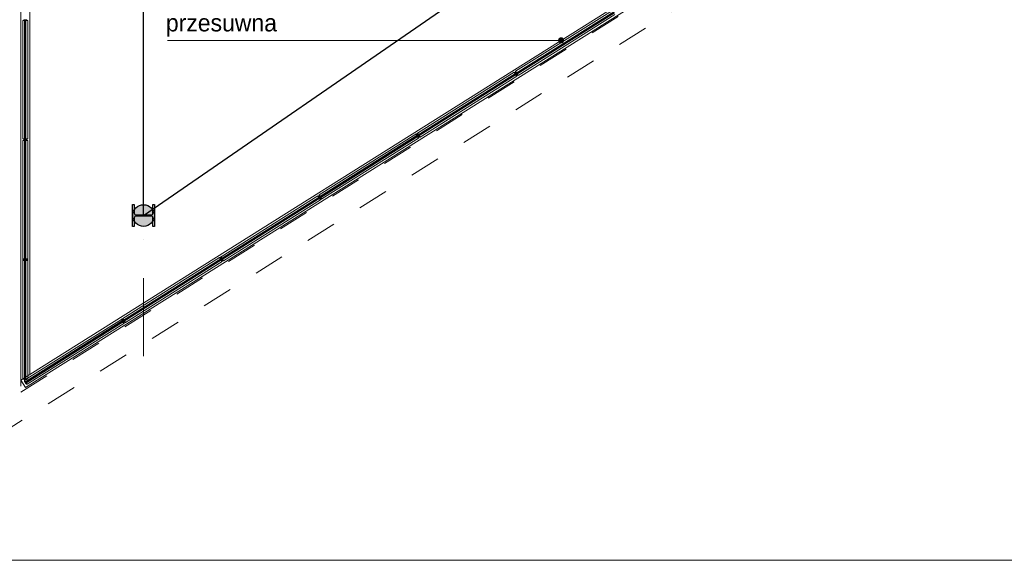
# Model space of a CAD drawing. Header units: metres. Extents: x -10951 to 10441, y -17253 to 1447.
# Tile 3 of 54: x -9052 to -8249, y -17253 to -16813. Entities that reach past the tile are written whole.
import ezdxf
from ezdxf.enums import TextEntityAlignment as Align

# ---------------------------------------------------------------- set-up
doc = ezdxf.new("R2010")
doc.units = ezdxf.units.M
doc.header["$MEASUREMENT"] = 0
for name, pattern in [('8', [0.5, 0.25, -0.25]), ('ACAD_ISO02W100', [15, 12, -3]), ('CONTINOUS', [0]), ('DASHDOT', [25.4, 12.7, -6.35, 0, -6.35])]:
    doc.linetypes.add(name, pattern=pattern)
doc.layers.get('0').update_dxf_attribs({"color": 8})
for name, color, linetype, lineweight in [('#elektryczne', 8, 'Continuous', 20), ('_K_stal', 8, 'Continuous', 25), ('A_B.CIENKIE', 8, 'Continuous', 9), ('A_OPISY', 8, 'Continuous', 18), ('A_OSIE', 8, 'Continuous', 13), ('A_OZACZENIE DRZWI', 8, 'Continuous', 13), ('A_OZNACZENIA OKIEN', 8, 'Continuous', 13), ('A_STOLARKA', 8, 'Continuous', 5), ('EB_ODGROM_INSTALACJA ODGROMOWA', 1, 'Continuous', 30), ('EB_UZIEMIENIE', 1, 'ACAD_ISO02W100', 30)]:
    doc.layers.add(name, color=color, linetype=linetype, lineweight=lineweight)
doc.styles.add('m1_romans', font='romans.shx', dxfattribs={"width": 0.8})
doc.styles.add('opisy okien', font='txt', dxfattribs={"height": 15})

# ---------------------------------------------------------------- blocks, each defined once
blk = doc.blocks.new('_Dot')
at = {"color": 0, "linetype": 'ByBlock', "lineweight": -2}
blk.add_line((-0.5, 0), (-1, 0), dxfattribs=at)
at = {"color": 0, "linetype": 'ByBlock', "const_width": 0.5}
blk.add_lwpolyline([(-0.25, 0, 1), (0.25, 0, 1)], format="xyb", close=True, dxfattribs=at)
blk = doc.blocks.new('podkład')
at = {"layer": '_K_stal', "color": 8}
blk.add_lwpolyline([(11701.09, -4035.7), (11702.49, -4035.7), (11702.49, -4053.7), (11701.09, -4053.7), (11701.09, -4046.62, 0.414214), (11699.59, -4045.12), (11687.39, -4045.12, 0.414214), (11685.89, -4046.62), (11685.89, -4053.7), (11684.49, -4053.7), (11684.49, -4035.7), (11685.89, -4035.7), (11685.89, -4042.77, 0.414214), (11687.39, -4044.27), (11699.59, -4044.27, 0.414214), (11701.09, -4042.77)], format="xyb", close=True, dxfattribs=at)
at = {"layer": 'A_B.CIENKIE', "color": 8, "linetype": '8', "ltscale": 100}
for p, q in [((11593.49, -2008.7), (11593.49, -4188.5)), ((11593.49, -4188.5), (12953.49, -3333.65)), ((11573.49, -4224.7), (12973.49, -3344.7))]:
    blk.add_line(p, q, dxfattribs=at)
at = {"layer": 'A_OPISY', "color": 8, "linetype": 'CONTINOUS', "ltscale": 0.1}
blk.add_lwpolyline([(12028.85, -3902.02), (11905.04, -3902.02), (11713.06, -3902.02)], dxfattribs=at)
at = {"layer": 'A_OSIE', "color": 8, "linetype": 'DASHDOT', "ltscale": 5}
blk.add_line((11693.49, -4159.34), (11693.49, -2044.7), dxfattribs=at)
at = {"layer": 'A_STOLARKA', "color": 8}
for p, q in [((11593.49, -4178.81), (11593.49, -2419.46)), ((11600.69, -4174.29), (11600.69, -2419.46)), ((11593.51, -4178.81), (12235.67, -3775.16)), ((11597.34, -4184.9), (12239.51, -3781.26)), ((12075.64, -3877.69), (11996.78, -3927.26)), ((11997.26, -3928.68), (12076.72, -3878.74)), ((12077.07, -3879.11), (11997.44, -3929.16)), ((12077.25, -3879.59), (11997.79, -3929.53)), ((11998.87, -3930.59), (12077.73, -3881.01)), ((11595.09, -3885.77), (11596.29, -3885.47)), ((11595.09, -3885.92), (11599.09, -3885.92)), ((11595.13, -3982.22), (11595.13, -3885.92)), ((11595.85, -3885.39), (11595.85, -3885.58)), ((11596.3, -3885.46), (11595.85, -3885.46)), ((11595.89, -3885.34), (11596.34, -3885.26)), ((11596.29, -3885.47), (11597.89, -3885.47)), ((11596.3, -3885.46), (11596.34, -3885.46)), ((11596.34, -3885.47), (11596.34, -3885.27)), ((11596.39, -3885.22), (11597.79, -3885.22)), ((11596.39, -3885.22), (11597.79, -3885.22)), ((11596.69, -3885.47), (11596.59, -3885.57)), ((11596.59, -3885.57), (11596.59, -3982.57)), ((11597.49, -3885.47), (11596.69, -3885.47)), ((11597.09, -3885.47), (11597.09, -3982.67)), ((11597.59, -3885.57), (11597.49, -3885.47)), ((11597.59, -3982.57), (11597.59, -3885.57)), ((11597.84, -3885.26), (11598.3, -3885.34)), ((11597.84, -3885.47), (11597.84, -3885.27)), ((11597.84, -3885.46), (11597.9, -3885.46)), ((11597.89, -3885.47), (11599.09, -3885.77)), ((11598.35, -3885.46), (11597.9, -3885.46)), ((11598.35, -3885.58), (11598.35, -3885.39)), ((11599.06, -3885.92), (11599.06, -3982.22)), ((11995.59, -3928), (11916.73, -3977.58)), ((11917.21, -3979), (11996.67, -3929.06)), ((11997.02, -3929.43), (11917.39, -3979.48)), ((11997.2, -3929.9), (11917.74, -3979.85)), ((11918.82, -3980.9), (11997.68, -3931.33)), ((11997.7, -3931.36), (11995.57, -3927.97)), ((11996.59, -3928.75), (11995.7, -3927.89)), ((11996.26, -3928.42), (11996.41, -3928.33)), ((11996.35, -3928.36), (11996.59, -3928.75)), ((11996.79, -3928.68), (11996.48, -3928.33)), ((11996.62, -3928.79), (11996.59, -3928.75)), ((11997.44, -3930.1), (11996.59, -3928.75)), ((11996.62, -3928.79), (11996.79, -3928.68)), ((11997.01, -3928.48), (11996.63, -3927.31)), ((11996.67, -3929.06), (11996.8, -3929.09)), ((11996.87, -3928.64), (11996.69, -3928.2)), ((11996.87, -3928.04), (11996.71, -3928.14)), ((11998.89, -3930.62), (11996.76, -3927.23)), ((11996.77, -3928.1), (11997.01, -3928.48)), ((11996.8, -3929.09), (11997.23, -3929.77)), ((11997.6, -3929.89), (11996.85, -3928.7)), ((11997.6, -3929.89), (11996.86, -3928.7)), ((11997.04, -3928.53), (11996.87, -3928.63)), ((11997.04, -3928.53), (11997.01, -3928.48)), ((11997.87, -3929.84), (11997.01, -3928.48)), ((11997.23, -3929.77), (11997.2, -3929.9)), ((11997.23, -3928.82), (11997.26, -3928.68)), ((11997.65, -3929.5), (11997.23, -3928.82)), ((11997.41, -3930.06), (11997.58, -3929.95)), ((11997.44, -3930.1), (11997.42, -3930.06)), ((11997.44, -3930.1), (11997.68, -3930.48)), ((11997.83, -3931.28), (11997.44, -3930.1)), ((11997.76, -3930.38), (11997.59, -3929.95)), ((11997.74, -3930.44), (11997.59, -3930.54)), ((11997.79, -3929.53), (11997.65, -3929.5)), ((11997.84, -3929.8), (11997.67, -3929.9)), ((11997.98, -3930.25), (11997.67, -3929.9)), ((11997.86, -3929.84), (11997.84, -3929.8)), ((11997.86, -3929.84), (11998.1, -3930.22)), ((11998.76, -3930.7), (11997.87, -3929.84)), ((11998.04, -3930.26), (11998.2, -3930.16)), ((11915.54, -3978.32), (11836.67, -4027.89)), ((11837.16, -4029.32), (11916.62, -3979.37)), ((11916.97, -3979.74), (11837.34, -4029.8)), ((11917.15, -3980.22), (11837.69, -4030.16)), ((11917.65, -3981.68), (11915.52, -3978.29)), ((11916.54, -3979.07), (11915.65, -3978.21)), ((11916.21, -3978.74), (11916.36, -3978.64)), ((11916.3, -3978.68), (11916.54, -3979.06)), ((11916.74, -3979), (11916.43, -3978.65)), ((11916.57, -3979.11), (11916.54, -3979.06)), ((11917.39, -3980.42), (11916.54, -3979.07)), ((11916.57, -3979.11), (11916.74, -3979)), ((11916.96, -3978.8), (11916.58, -3977.63)), ((11916.62, -3979.37), (11916.75, -3979.4)), ((11916.82, -3978.95), (11916.64, -3978.52)), ((11916.82, -3978.36), (11916.66, -3978.46)), ((11918.83, -3980.93), (11916.71, -3977.55)), ((11916.72, -3978.42), (11916.96, -3978.8)), ((11916.75, -3979.4), (11917.18, -3980.08)), ((11917.55, -3980.2), (11916.8, -3979.02)), ((11917.55, -3980.2), (11916.81, -3979.02)), ((11916.99, -3978.84), (11916.82, -3978.95)), ((11916.99, -3978.84), (11916.96, -3978.8)), ((11917.82, -3980.16), (11916.96, -3978.8)), ((11917.18, -3980.08), (11917.15, -3980.22)), ((11917.18, -3979.14), (11917.21, -3979)), ((11917.6, -3979.82), (11917.18, -3979.14)), ((11917.36, -3980.38), (11917.53, -3980.27)), ((11917.39, -3980.42), (11917.37, -3980.38)), ((11917.39, -3980.42), (11917.63, -3980.8)), ((11917.78, -3981.6), (11917.39, -3980.42)), ((11917.71, -3980.7), (11917.54, -3980.27)), ((11917.74, -3979.85), (11917.6, -3979.82)), ((11917.93, -3980.56), (11917.61, -3980.22)), ((11917.79, -3980.11), (11917.62, -3980.22)), ((11917.81, -3980.15), (11917.79, -3980.11)), ((11917.81, -3980.15), (11918.05, -3980.53)), ((11918.71, -3981.01), (11917.82, -3980.16)), ((11917.99, -3980.57), (11918.15, -3980.47)), ((11595.09, -3982.22), (11599.09, -3982.22)), ((11595.09, -3982.37), (11596.29, -3982.67)), ((11595.09, -3983.47), (11596.29, -3983.17)), ((11595.09, -3983.62), (11599.09, -3983.62)), ((11595.13, -4079.92), (11595.13, -3983.62)), ((11595.84, -3983.09), (11595.84, -3983.28)), ((11596.29, -3983.16), (11595.84, -3983.16)), ((11595.85, -3982.74), (11595.85, -3982.56)), ((11596.3, -3982.67), (11595.85, -3982.67)), ((11595.89, -3982.79), (11596.34, -3982.87)), ((11595.89, -3983.04), (11596.34, -3982.96)), ((11596.29, -3982.67), (11597.89, -3982.67)), ((11596.29, -3983.16), (11596.34, -3983.16)), ((11596.29, -3983.17), (11597.89, -3983.17)), ((11596.3, -3982.67), (11596.34, -3982.67)), ((11596.34, -3982.67), (11596.34, -3982.87)), ((11596.34, -3983.17), (11596.34, -3982.97)), ((11596.39, -3982.92), (11597.79, -3982.92)), ((11596.39, -3982.92), (11597.79, -3982.92)), ((11596.59, -3982.57), (11596.69, -3982.67)), ((11596.69, -3983.17), (11596.59, -3983.27)), ((11596.59, -3983.27), (11596.59, -4080.27)), ((11596.69, -3982.67), (11597.49, -3982.67)), ((11597.49, -3983.17), (11596.69, -3983.17)), ((11597.09, -3983.17), (11597.09, -4080.37)), ((11597.49, -3982.67), (11597.59, -3982.57)), ((11597.59, -3983.27), (11597.49, -3983.17)), ((11597.59, -4080.27), (11597.59, -3983.27)), ((11597.84, -3982.67), (11597.9, -3982.67)), ((11597.84, -3982.67), (11597.84, -3982.87)), ((11597.84, -3982.87), (11598.3, -3982.79)), ((11597.84, -3982.96), (11598.3, -3983.04)), ((11597.84, -3983.17), (11597.84, -3982.97)), ((11597.84, -3983.16), (11597.89, -3983.16)), ((11597.89, -3982.67), (11599.09, -3982.37)), ((11598.34, -3983.16), (11597.89, -3983.16)), ((11597.89, -3983.17), (11599.09, -3983.47)), ((11598.35, -3982.67), (11597.9, -3982.67)), ((11598.34, -3983.28), (11598.34, -3983.09)), ((11598.35, -3982.56), (11598.35, -3982.74)), ((11599.06, -3983.62), (11599.06, -4079.92)), ((11838.77, -4031.22), (11917.63, -3981.65)), ((11917.69, -3980.76), (11917.54, -3980.86)), ((11835.49, -4028.64), (11756.62, -4078.21)), ((11837.6, -4031.99), (11835.47, -4028.61)), ((11836.49, -4029.38), (11835.6, -4028.53)), ((11836.91, -4029.12), (11836.53, -4027.94)), ((11838.78, -4031.25), (11836.66, -4027.86)), ((11757.11, -4079.63), (11836.56, -4029.69)), ((11836.92, -4030.06), (11757.29, -4080.11)), ((11837.1, -4030.54), (11757.64, -4080.48)), ((11758.72, -4081.54), (11837.58, -4031.96)), ((11836.16, -4029.06), (11836.31, -4028.96)), ((11836.25, -4029), (11836.49, -4029.38)), ((11836.69, -4029.32), (11836.38, -4028.97)), ((11836.52, -4029.42), (11836.49, -4029.38)), ((11837.34, -4030.74), (11836.49, -4029.38)), ((11836.52, -4029.42), (11836.69, -4029.32)), ((11836.56, -4029.69), (11836.7, -4029.72)), ((11836.77, -4029.27), (11836.59, -4028.83)), ((11836.77, -4028.67), (11836.61, -4028.77)), ((11836.67, -4028.73), (11836.91, -4029.12)), ((11836.7, -4029.72), (11837.13, -4030.4)), ((11837.5, -4030.52), (11836.75, -4029.33)), ((11837.5, -4030.52), (11836.75, -4029.33)), ((11836.94, -4029.16), (11836.77, -4029.27)), ((11836.94, -4029.16), (11836.91, -4029.12)), ((11837.77, -4030.47), (11836.91, -4029.12)), ((11837.13, -4030.4), (11837.1, -4030.54)), ((11837.13, -4029.46), (11837.16, -4029.32)), ((11837.55, -4030.13), (11837.13, -4029.46)), ((11837.31, -4030.69), (11837.48, -4030.59)), ((11837.34, -4030.73), (11837.32, -4030.69)), ((11837.34, -4030.73), (11837.58, -4031.11)), ((11837.73, -4031.91), (11837.34, -4030.74)), ((11837.66, -4031.01), (11837.49, -4030.59)), ((11837.64, -4031.08), (11837.49, -4031.17)), ((11837.69, -4030.16), (11837.55, -4030.13)), ((11837.88, -4030.88), (11837.56, -4030.54)), ((11837.74, -4030.43), (11837.57, -4030.54)), ((11837.76, -4030.47), (11837.74, -4030.43)), ((11837.76, -4030.47), (11838, -4030.85)), ((11838.66, -4031.33), (11837.77, -4030.47)), ((11837.94, -4030.89), (11838.1, -4030.79)), ((11595.13, -4177.62), (11595.13, -4076.31)), ((11599.06, -4076.31), (11599.06, -4177.62)), ((11595.09, -4079.92), (11599.09, -4079.92)), ((11595.09, -4080.07), (11596.29, -4080.37)), ((11595.09, -4081.17), (11596.29, -4080.87)), ((11595.09, -4081.32), (11599.09, -4081.32)), ((11595.84, -4080.44), (11595.84, -4080.26)), ((11596.29, -4080.37), (11595.84, -4080.37)), ((11595.84, -4080.79), (11595.84, -4080.98)), ((11596.29, -4080.86), (11595.84, -4080.86)), ((11595.89, -4080.49), (11596.34, -4080.57)), ((11595.89, -4080.74), (11596.34, -4080.66)), ((11596.29, -4080.37), (11596.34, -4080.37)), ((11596.29, -4080.37), (11597.89, -4080.37)), ((11596.29, -4080.86), (11596.34, -4080.86)), ((11596.29, -4080.87), (11597.89, -4080.87)), ((11596.34, -4080.37), (11596.34, -4080.57)), ((11596.34, -4080.87), (11596.34, -4080.67)), ((11596.39, -4080.62), (11597.79, -4080.62)), ((11596.39, -4080.62), (11597.79, -4080.62)), ((11596.59, -4080.27), (11596.69, -4080.37)), ((11596.69, -4080.87), (11596.59, -4080.97)), ((11596.59, -4080.97), (11596.59, -4177.97)), ((11596.69, -4080.37), (11597.49, -4080.37)), ((11597.49, -4080.87), (11596.69, -4080.87)), ((11597.09, -4080.87), (11597.09, -4178.07)), ((11597.49, -4080.37), (11597.59, -4080.27)), ((11597.59, -4080.97), (11597.49, -4080.87)), ((11597.59, -4177.97), (11597.59, -4080.97)), ((11597.84, -4080.37), (11597.89, -4080.37)), ((11597.84, -4080.37), (11597.84, -4080.57)), ((11597.84, -4080.57), (11598.3, -4080.49)), ((11597.84, -4080.66), (11598.3, -4080.74)), ((11597.84, -4080.87), (11597.84, -4080.67)), ((11597.84, -4080.86), (11597.89, -4080.86)), ((11597.89, -4080.37), (11599.09, -4080.07)), ((11598.34, -4080.37), (11597.89, -4080.37)), ((11598.34, -4080.86), (11597.89, -4080.86)), ((11597.89, -4080.87), (11599.09, -4081.17)), ((11598.34, -4080.26), (11598.34, -4080.44)), ((11598.34, -4080.98), (11598.34, -4080.79)), ((11755.44, -4078.95), (11676.57, -4128.53)), ((11677.06, -4129.95), (11756.51, -4080.01)), ((11756.87, -4080.38), (11677.24, -4130.43)), ((11757.05, -4080.85), (11677.59, -4130.8)), ((11678.67, -4131.85), (11757.53, -4082.28)), ((11757.55, -4082.31), (11755.42, -4078.92)), ((11756.44, -4079.7), (11755.55, -4078.84)), ((11756.11, -4079.37), (11756.26, -4079.28)), ((11756.2, -4079.31), (11756.44, -4079.69)), ((11756.64, -4079.63), (11756.33, -4079.28)), ((11756.47, -4079.74), (11756.44, -4079.69)), ((11757.29, -4081.05), (11756.44, -4079.7)), ((11756.47, -4079.74), (11756.64, -4079.63)), ((11756.86, -4079.43), (11756.48, -4078.26)), ((11756.51, -4080.01), (11756.65, -4080.04)), ((11756.72, -4079.59), (11756.54, -4079.15)), ((11756.71, -4078.99), (11756.56, -4079.09)), ((11758.73, -4081.56), (11756.61, -4078.18)), ((11756.62, -4079.05), (11756.86, -4079.43)), ((11756.65, -4080.04), (11757.08, -4080.72)), ((11757.45, -4080.84), (11756.7, -4079.65)), ((11757.45, -4080.84), (11756.7, -4079.65)), ((11756.89, -4079.48), (11756.72, -4079.58)), ((11756.89, -4079.48), (11756.86, -4079.43)), ((11757.71, -4080.79), (11756.86, -4079.43)), ((11757.08, -4080.72), (11757.05, -4080.85)), ((11757.08, -4079.77), (11757.11, -4079.63)), ((11757.5, -4080.45), (11757.08, -4079.77)), ((11757.26, -4081.01), (11757.43, -4080.9)), ((11757.29, -4081.05), (11757.27, -4081.01)), ((11757.29, -4081.05), (11757.53, -4081.43)), ((11757.68, -4082.23), (11757.29, -4081.05)), ((11757.61, -4081.33), (11757.44, -4080.9)), ((11757.59, -4081.39), (11757.44, -4081.49)), ((11757.64, -4080.48), (11757.5, -4080.45)), ((11757.83, -4081.2), (11757.51, -4080.85)), ((11757.69, -4080.75), (11757.52, -4080.85)), ((11757.71, -4080.79), (11757.69, -4080.75)), ((11757.71, -4080.79), (11757.95, -4081.17)), ((11758.61, -4081.64), (11757.71, -4080.79)), ((11757.89, -4081.21), (11758.05, -4081.11)), ((11675.39, -4129.27), (11596.52, -4178.84)), ((11597.01, -4180.27), (11676.46, -4130.32)), ((11676.82, -4130.69), (11597.19, -4180.75)), ((11677, -4131.17), (11597.54, -4181.11)), ((11598.62, -4182.17), (11677.48, -4132.6)), ((11677.5, -4132.63), (11675.37, -4129.24)), ((11676.39, -4130.02), (11675.5, -4129.16)), ((11676.06, -4129.69), (11676.21, -4129.59)), ((11676.15, -4129.63), (11676.39, -4130.01)), ((11676.59, -4129.95), (11676.28, -4129.6)), ((11676.42, -4130.06), (11676.39, -4130.01)), ((11677.24, -4131.37), (11676.39, -4130.02)), ((11676.42, -4130.06), (11676.59, -4129.95)), ((11676.81, -4129.75), (11676.43, -4128.57)), ((11676.46, -4130.32), (11676.6, -4130.35)), ((11676.67, -4129.9), (11676.49, -4129.47)), ((11676.66, -4129.31), (11676.51, -4129.41)), ((11678.68, -4131.88), (11676.56, -4128.49)), ((11676.57, -4129.37), (11676.81, -4129.75)), ((11676.6, -4130.35), (11677.03, -4131.03)), ((11677.4, -4131.15), (11676.65, -4129.97)), ((11677.4, -4131.15), (11676.65, -4129.97)), ((11676.84, -4129.79), (11676.67, -4129.9)), ((11676.84, -4129.79), (11676.81, -4129.75)), ((11677.66, -4131.1), (11676.81, -4129.75)), ((11677.03, -4131.03), (11677, -4131.17)), ((11677.03, -4130.09), (11677.06, -4129.95)), ((11677.45, -4130.77), (11677.03, -4130.09)), ((11677.21, -4131.33), (11677.38, -4131.22)), ((11677.24, -4131.37), (11677.22, -4131.33)), ((11677.24, -4131.37), (11677.48, -4131.75)), ((11677.63, -4132.55), (11677.24, -4131.37)), ((11677.56, -4131.65), (11677.39, -4131.22)), ((11677.54, -4131.71), (11677.39, -4131.81)), ((11677.59, -4130.8), (11677.45, -4130.77)), ((11677.77, -4131.51), (11677.46, -4131.17)), ((11677.64, -4131.06), (11677.47, -4131.17)), ((11677.66, -4131.1), (11677.64, -4131.06)), ((11677.66, -4131.1), (11677.9, -4131.48)), ((11678.56, -4131.96), (11677.66, -4131.1)), ((11677.84, -4131.52), (11677.99, -4131.42)), ((11600.69, -4174.29), (11593.49, -4178.81)), ((11593.51, -4178.81), (11597.34, -4184.9)), ((11595.09, -4177.62), (11599.09, -4177.62)), ((11595.09, -4177.62), (11599.09, -4177.62)), ((11595.09, -4177.77), (11596.29, -4178.07)), ((11595.09, -4177.77), (11596.29, -4178.07)), ((11595.84, -4178.14), (11595.84, -4177.96)), ((11595.84, -4178.14), (11595.84, -4177.96)), ((11596.29, -4178.07), (11595.84, -4178.07)), ((11596.29, -4178.07), (11595.84, -4178.07)), ((11595.88, -4178.19), (11596.34, -4178.27)), ((11595.89, -4178.19), (11596.34, -4178.27)), ((11596.29, -4178.07), (11596.34, -4178.07)), ((11596.29, -4178.07), (11597.89, -4178.07)), ((11596.29, -4178.07), (11596.34, -4178.07)), ((11596.29, -4178.07), (11597.89, -4178.07)), ((11596.34, -4178.07), (11596.34, -4178.27)), ((11596.34, -4178.07), (11596.34, -4178.27)), ((11596.76, -4180.07), (11596.38, -4178.89)), ((11596.76, -4180.07), (11596.38, -4178.89)), ((11596.39, -4178.32), (11597.79, -4178.32)), ((11596.39, -4178.32), (11597.79, -4178.32)), ((11596.62, -4180.22), (11596.44, -4179.78)), ((11596.62, -4180.22), (11596.44, -4179.79)), ((11596.61, -4179.62), (11596.46, -4179.72)), ((11596.62, -4179.63), (11596.46, -4179.72)), ((11598.64, -4182.2), (11596.51, -4178.81)), ((11598.63, -4182.2), (11596.51, -4178.81)), ((11596.52, -4179.68), (11596.76, -4180.07)), ((11596.52, -4179.69), (11596.76, -4180.07)), ((11596.59, -4177.97), (11596.69, -4178.07)), ((11597.35, -4181.47), (11596.6, -4180.28)), ((11597.35, -4181.47), (11596.61, -4180.29)), ((11596.79, -4180.11), (11596.62, -4180.22)), ((11596.79, -4180.11), (11596.62, -4180.22)), ((11596.69, -4178.07), (11597.49, -4178.07)), ((11596.79, -4180.11), (11596.76, -4180.07)), ((11597.62, -4181.42), (11596.76, -4180.07)), ((11596.79, -4180.11), (11596.76, -4180.07)), ((11597.61, -4181.42), (11596.76, -4180.07)), ((11596.98, -4180.41), (11597.01, -4180.27)), ((11597.4, -4181.08), (11596.98, -4180.41)), ((11597.54, -4181.11), (11597.4, -4181.08)), ((11597.49, -4178.07), (11597.59, -4177.97)), ((11597.84, -4178.07), (11597.89, -4178.07)), ((11597.84, -4178.07), (11597.84, -4178.27)), ((11597.84, -4178.07), (11597.89, -4178.07)), ((11597.84, -4178.07), (11597.84, -4178.27)), ((11597.84, -4178.27), (11598.3, -4178.19)), ((11597.84, -4178.27), (11598.3, -4178.19)), ((11597.89, -4178.07), (11599.09, -4177.77)), ((11597.89, -4178.07), (11599.09, -4177.77)), ((11598.34, -4178.07), (11597.89, -4178.07)), ((11598.34, -4178.07), (11597.89, -4178.07)), ((11598.34, -4177.96), (11598.34, -4178.14)), ((11598.34, -4177.96), (11598.34, -4178.14)), ((11597.72, -4181.83), (11597.41, -4181.49)), ((11597.59, -4181.38), (11597.42, -4181.49)), ((11597.59, -4181.38), (11597.42, -4181.49)), ((11597.73, -4181.83), (11597.42, -4181.49)), ((11597.61, -4181.42), (11597.59, -4181.38)), ((11597.61, -4181.42), (11597.59, -4181.38)), ((11597.61, -4181.42), (11597.85, -4181.8)), ((11597.61, -4181.42), (11597.85, -4181.8)), ((11598.51, -4182.28), (11597.61, -4181.42)), ((11598.51, -4182.28), (11597.62, -4181.42)), ((11597.79, -4181.84), (11597.95, -4181.74)), ((11597.79, -4181.84), (11597.94, -4181.74))]:
    blk.add_line(p, q, dxfattribs=at)
at = {"layer": 'A_STOLARKA', "color": 8, "ltscale": 0.1}
for p, q in [((11595.09, -3885.92), (11595.09, -3885.77)), ((11599.09, -3885.92), (11599.09, -3885.77)), ((11995.57, -3927.97), (11995.7, -3927.89)), ((11996.76, -3927.23), (11996.63, -3927.31)), ((11997.7, -3931.36), (11997.83, -3931.28)), ((11998.89, -3930.62), (11998.76, -3930.7)), ((11915.52, -3978.29), (11915.65, -3978.21)), ((11916.71, -3977.55), (11916.58, -3977.63)), ((11595.09, -3982.22), (11595.09, -3982.37)), ((11595.09, -3983.62), (11595.09, -3983.47)), ((11599.09, -3982.22), (11599.09, -3982.37)), ((11599.09, -3983.62), (11599.09, -3983.47)), ((11917.65, -3981.68), (11917.78, -3981.6)), ((11918.83, -3980.93), (11918.71, -3981.01)), ((11835.47, -4028.61), (11835.6, -4028.53)), ((11836.66, -4027.86), (11836.53, -4027.94)), ((11837.6, -4031.99), (11837.73, -4031.91)), ((11838.78, -4031.25), (11838.66, -4031.33)), ((11595.09, -4079.92), (11595.09, -4080.07)), ((11595.09, -4081.32), (11595.09, -4081.17)), ((11599.09, -4079.92), (11599.09, -4080.07)), ((11599.09, -4081.32), (11599.09, -4081.17)), ((11755.42, -4078.92), (11755.55, -4078.84)), ((11756.61, -4078.18), (11756.48, -4078.26)), ((11757.55, -4082.31), (11757.68, -4082.23)), ((11758.73, -4081.56), (11758.61, -4081.64)), ((11675.37, -4129.24), (11675.5, -4129.16)), ((11676.56, -4128.49), (11676.43, -4128.57)), ((11677.5, -4132.63), (11677.63, -4132.55)), ((11678.68, -4131.88), (11678.56, -4131.96)), ((11595.09, -4177.62), (11595.09, -4177.77)), ((11595.09, -4177.62), (11595.09, -4177.77)), ((11596.51, -4178.81), (11596.38, -4178.89)), ((11596.51, -4178.81), (11596.38, -4178.89)), ((11599.09, -4177.62), (11599.09, -4177.77)), ((11599.09, -4177.62), (11599.09, -4177.77)), ((11598.64, -4182.2), (11598.51, -4182.28)), ((11598.63, -4182.2), (11598.51, -4182.28))]:
    blk.add_line(p, q, dxfattribs=at)
at = {"layer": 'A_STOLARKA', "color": 8}
for centre in [(11597.09, -3891.96), (11597.09, -3891.97), (12002.94, -3925.7), (11991.51, -3932.89), (11991.52, -3932.88), (11597.09, -3976.17), (11922.89, -3976.02), (11911.46, -3983.2), (11597.09, -3989.66), (11597.09, -3989.67), (11842.84, -4026.34), (11831.41, -4033.52), (11831.41, -4033.52), (11597.09, -4073.87), (11762.79, -4076.65), (11751.36, -4083.83), (11751.36, -4083.84), (11597.09, -4087.36), (11597.09, -4087.37), (11682.74, -4126.97), (11671.31, -4134.15), (11671.31, -4134.15), (11597.09, -4171.57), (11597.09, -4171.57), (11602.69, -4177.29), (11602.69, -4177.29)]:
    blk.add_circle(centre, 0.5, dxfattribs=at)
for centre, start, end in [((11595.9, -3885.39), 100, 180), ((11596.39, -3885.27), 90, 180), ((11597.79, -3885.27), 0, 90), ((11598.3, -3885.39), 0, 80), ((11996.44, -3928.37), 42.15231, 122.15231), ((11996.74, -3928.18), 122.15231, 202.15231), ((11996.81, -3928.73), 32.15231, 122.15231), ((11996.9, -3928.67), 122.15231, 212.15231), ((11997.56, -3929.91), 302.15231, 32.15231), ((11997.64, -3929.86), 212.15231, 302.15231), ((11997.72, -3930.4), 302.15231, 22.15231), ((11998.01, -3930.21), 222.15231, 302.15231), ((11916.39, -3978.68), 42.15231, 122.15231), ((11916.69, -3978.5), 122.15231, 202.15231), ((11916.76, -3979.04), 32.15231, 122.15231), ((11916.85, -3978.99), 122.15231, 212.15231), ((11917.51, -3980.23), 302.15231, 32.15231), ((11917.59, -3980.18), 212.15231, 302.15231), ((11595.89, -3983.09), 100, 180), ((11595.9, -3982.74), 180, 260), ((11596.39, -3982.87), 180, 270), ((11596.39, -3982.97), 90, 180), ((11597.79, -3982.87), 270, 0), ((11597.79, -3982.97), 0, 90), ((11598.3, -3982.74), 280, 0), ((11598.29, -3983.09), 0, 80), ((11917.67, -3980.72), 302.15231, 22.15231), ((11917.96, -3980.53), 222.15231, 302.15231), ((11836.34, -4029), 42.15231, 122.15231), ((11836.64, -4028.82), 122.15231, 202.15231), ((11836.71, -4029.36), 32.15231, 122.15231), ((11836.8, -4029.31), 122.15231, 212.15231), ((11837.46, -4030.55), 302.15231, 32.15231), ((11837.54, -4030.49), 212.15231, 302.15231), ((11837.62, -4031.03), 302.15231, 22.15231), ((11837.91, -4030.85), 222.15231, 302.15231), ((11595.89, -4080.44), 180, 260), ((11595.89, -4080.79), 100, 180), ((11596.39, -4080.57), 180, 270), ((11596.39, -4080.67), 90, 180), ((11597.79, -4080.57), 270, 0), ((11597.79, -4080.67), 0, 90), ((11598.29, -4080.44), 280, 0), ((11598.29, -4080.79), 0, 80), ((11756.29, -4079.32), 42.15231, 122.15231), ((11756.58, -4079.13), 122.15231, 202.15231), ((11756.66, -4079.68), 32.15231, 122.15231), ((11756.75, -4079.62), 122.15231, 212.15231), ((11757.41, -4080.86), 302.15231, 32.15231), ((11757.49, -4080.81), 212.15231, 302.15231), ((11757.57, -4081.35), 302.15231, 22.15231), ((11757.86, -4081.16), 222.15231, 302.15231), ((11676.24, -4129.63), 42.15231, 122.15231), ((11676.53, -4129.45), 122.15231, 202.15231), ((11676.61, -4129.99), 32.15231, 122.15231), ((11676.7, -4129.94), 122.15231, 212.15231), ((11677.36, -4131.18), 302.15231, 32.15231), ((11677.44, -4131.13), 212.15231, 302.15231), ((11677.52, -4131.67), 302.15231, 22.15231), ((11677.81, -4131.48), 222.15231, 302.15231), ((11595.89, -4178.14), 180, 260), ((11595.89, -4178.14), 180, 260), ((11596.39, -4178.27), 180, 270), ((11596.39, -4178.27), 180, 270), ((11596.48, -4179.77), 122.15231, 202.15231), ((11596.49, -4179.77), 122.15231, 202.15231), ((11596.65, -4180.26), 122.15231, 212.15231), ((11596.65, -4180.26), 122.15231, 212.15231), ((11597.79, -4178.27), 270, 0), ((11597.79, -4178.27), 270, 0), ((11598.29, -4178.14), 280, 0), ((11598.29, -4178.14), 280, 0), ((11597.39, -4181.44), 212.15231, 302.15231), ((11597.39, -4181.44), 212.15231, 302.15231), ((11597.76, -4181.8), 222.15231, 302.15231), ((11597.76, -4181.8), 222.15231, 302.15231)]:
    blk.add_arc(centre, 0.05, start, end, dxfattribs=at)
at = {"layer": 'A_OPISY', "color": 8, "linetype": 'CONTINOUS', "ltscale": 0.1, "xscale": 5, "yscale": 5, "zscale": 5, "rotation": 359.9999999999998}
blk.add_blockref('_Dot', (12033.85, -3902.02), dxfattribs=at)
at = {"layer": 'A_OPISY', "color": 8, "linetype": 'Continuous', "lineweight": 18, "style": 'opisy okien'}
blk.add_text('przesuwna', height=14, dxfattribs=at).set_placement((11711.7, -3894.75))
at = {"layer": 'A_OZACZENIE DRZWI', "color": 8, "ltscale": 0.1, "style": 'm1_romans', "width": 0.8}
for rotation, p in [(98.48606, (12735.07, -773.13)), (359.99999, (12573.8, -1012.7)), (89.99999, (11565.29, -1150.14)), (89.99999, (11872.29, -1150.14)), (89.99999, (12230.03, -1245.64)), (89.99999, (12385.87, -1249.44)), (89.99999, (11565.29, -1370.89)), (89.99999, (11872.29, -1370.89)), (89.99999, (12230.03, -1370.89)), (89.99999, (12389.3, -1370.89)), (89.99999, (11748.79, -1556.15)), (89.99999, (11986.6, -1556.15)), (89.99999, (12389.3, -1556.15)), (359.99999, (12235.05, -1664.2)), (359.99999, (12235.05, -1880.2)), (89.99999, (11745.78, -2001.94))]:
    blk.add_attdef('SZEROKOSC', text='', height=10, rotation=rotation, dxfattribs=at).set_placement(p, align=Align.BOTTOM_CENTER)
for rotation, p in [(98.48606, (12738.56, -773.47)), (359.99999, (12572.95, -1016.09)), (89.99999, (11568.68, -1150.99)), (89.99999, (11875.68, -1150.99)), (89.99999, (12233.42, -1246.49)), (89.99999, (12389.27, -1250.29)), (89.99999, (11568.68, -1371.74)), (89.99999, (11875.68, -1371.74)), (89.99999, (12233.42, -1371.74)), (89.99999, (12392.69, -1371.74)), (89.99999, (11752.19, -1557)), (89.99999, (11990, -1557)), (89.99999, (12392.69, -1557)), (359.99999, (12234.2, -1667.59)), (359.99999, (12234.2, -1883.59)), (89.99999, (11749.18, -2002.79))]:
    blk.add_attdef('WYSOKOSC', text='', height=10, rotation=rotation, dxfattribs=at).set_placement(p, align=Align.TOP_CENTER)
at = {"layer": 'A_OZNACZENIA OKIEN', "color": 8, "ltscale": 0.1, "style": 'm1_romans', "width": 0.8}
for rotation, p in [(278.86761, (13373.71, -593.04)), (278.86761, (12983.87, -650.74)), (278.86761, (12445.73, -730.4)), (278.86761, (12224.15, -763.19)), (0.00001, (14017.48, -900.03)), (278.86761, (11021.54, -941.2)), (278.86761, (10640.69, -997.57)), (0.00001, (14017.48, -1574.7)), (89.99999, (10819.6, -2080.7)), (89.99999, (11204.6, -2080.7)), (89.99999, (11970.6, -2080.7)), (89.99999, (13175.8, -2080.7)), (89.99999, (13539.8, -2080.7))]:
    blk.add_attdef('SZEROKOSC', text='', height=10, rotation=rotation, dxfattribs=at).set_placement(p, align=Align.BOTTOM_CENTER)
for rotation, p in [(278.86761, (13403.28, -587.56)), (278.86761, (13013.44, -645.27)), (278.86761, (12475.3, -724.92)), (278.86761, (12253.72, -757.72)), (0.00001, (14011.09, -903.42)), (278.86761, (11051.11, -935.72)), (278.86761, (10670.26, -992.09)), (0.00001, (14011.09, -1578.09)), (89.99999, (10823, -2081.55)), (89.99999, (11208, -2081.55)), (89.99999, (11974, -2081.55)), (89.99999, (13179.19, -2081.55)), (89.99999, (13543.19, -2081.55))]:
    blk.add_attdef('WYSOKOSC', text='', height=10, rotation=rotation, dxfattribs=at).set_placement(p, align=Align.TOP_CENTER)
blk = doc.blocks.new('zlacze_spawane')
at = {"layer": 'EB_ODGROM_INSTALACJA ODGROMOWA', "transparency": 33554559}
h = blk.add_hatch(color=256, dxfattribs=at)
edge = h.paths.add_edge_path()
edge.add_arc((0, 0), 72, 0, 360)
at = {"layer": 'EB_ODGROM_INSTALACJA ODGROMOWA'}
blk.add_circle((0, 0), 72, dxfattribs=at)

msp = doc.modelspace()

# ---------------------------------------------------------------- linework, layer by layer
at = {"layer": '#elektryczne', "color": 0, "linetype": 'Continuous', "lineweight": 18}
msp.add_lwpolyline([(-10950.77, -17253.09), (-10950.77, -13153.09), (-5110.77, -13153.09), (-5110.77, -17253.09)], close=True, dxfattribs=at)
at = {"layer": 'EB_UZIEMIENIE', "linetype": 'Continuous', "lineweight": 30}
for q in [(-8950.83, -16571.86), (-8370.83, -16572.29)]:
    msp.add_line((-8950.83, -16972.29), q, dxfattribs=at)

# ---------------------------------------------------------------- block references
at = {"layer": '#elektryczne', "color": 8, "linetype": 'Continuous', "lineweight": 18}
msp.add_blockref('podkład', (-20644.32, -12927.59), dxfattribs=at)
at = {"layer": 'EB_UZIEMIENIE', "xscale": 0.1224999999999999, "yscale": 0.1224999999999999, "zscale": 0.1224999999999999, "rotation": 269.9042895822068}
msp.add_blockref('zlacze_spawane', (-8950.83, -16972.29), dxfattribs=at)

doc.saveas('drawing.dxf')
